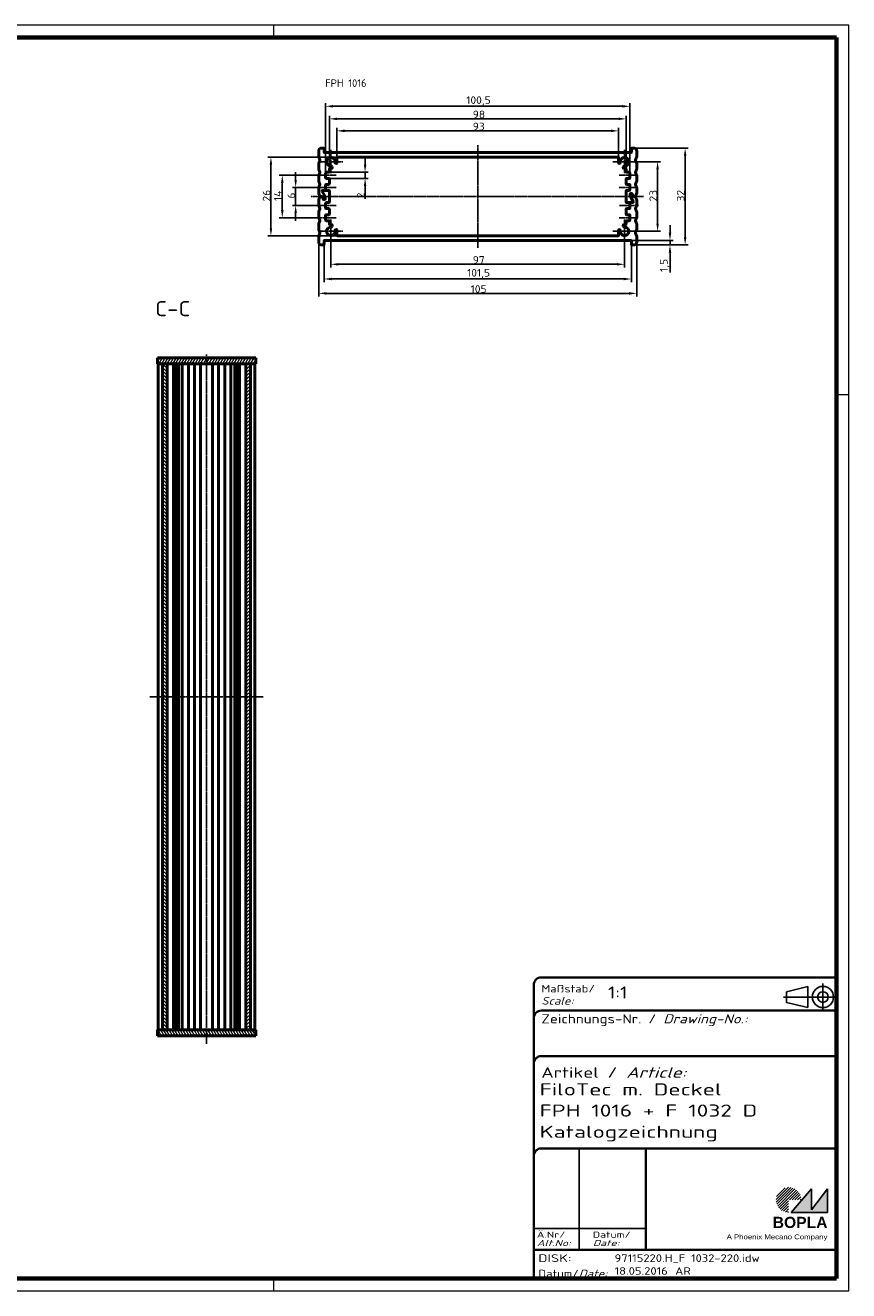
# Model space of a CAD drawing. Header units: millimetres. Extents: x 1 to 593, y 1 to 419.
# Tile 5 of 5: x 321 to 593, y 1 to 419. Entities that reach past the tile are written whole.
import ezdxf
from ezdxf.enums import TextEntityAlignment as Align

# ---------------------------------------------------------------- set-up
doc = ezdxf.new("R2010")
doc.units = ezdxf.units.MM
for name, pattern in [('ACAD_ISO04W100', [30, 24, -3, 0, -3]), ('CHAIN', [0.3543, 0.2362, -0.0295, 0.0591, -0.0295]), ('DASH_DOT', [0.37, 0.24, -0.06, 0.01, -0.06]), ('DASHED', [0.2067, 0.1654, -0.0413])]:
    doc.linetypes.add(name, pattern=pattern)
doc.layers.get('0').update_dxf_attribs({"lineweight": 25})
for name, color, linetype, lineweight in [('Bemaßung (ISO)', 1, 'Continuous', 25), ('Mittellinie (ISO)', 1, 'DASH_DOT', 25), ('Mittelpunktmarkierung (ISO)', 1, 'DASH_DOT', 25), ('Rahmen (ISO)', 7, 'Continuous', 70), ('Schraffur (ISO)', 1, 'Continuous', 18), ('Sichtbar (ISO)', 7, 'Continuous', 50), ('Sichtbar schmal (ISO)', 1, 'Continuous', 25), ('Symbol (ISO)', 1, 'Continuous', 25), ('Titel (ISO)', 5, 'Continuous', 50), ('Verdeckt (ISO)', 5, 'DASHED', 35)]:
    doc.layers.add(name, color=color, linetype=linetype, lineweight=lineweight)
doc.styles.add('2_5', font='isocpeur.ttf', dxfattribs={"width": 1.1})
doc.styles.add('5', font='isocpeur.ttf', dxfattribs={"width": 1.1})
doc.styles.add('Notiztext (DIN)', font='isocpeur.ttf', dxfattribs={"width": 1.1})
doc.styles.get("Standard").update_dxf_attribs({"font": 'isocpeur.ttf', "width": 1.1})
doc.styles.add('Textstil142', font='isocpeur.ttf', dxfattribs={"width": 1.4})
doc.styles.add('Textstil143', font='isocpeur.ttf', dxfattribs={"width": 1.4})
doc.styles.add('Textstil144', font='isocpeur.ttf', dxfattribs={"width": 1.4})
doc.styles.add('Textstil242', font='isocpeur.ttf', dxfattribs={"width": 1.2})
doc.styles.add('Textstil243', font='isocpeur.ttf', dxfattribs={"width": 1.4})
doc.styles.add('Textstil248', font='isocpeui.ttf', dxfattribs={"width": 1.2})
doc.styles.add('Textstil249', font='isocpeui.ttf', dxfattribs={"width": 1.4})
doc.styles.add('Textstil68', font='isocpeur.ttf', dxfattribs={"width": 1.2})
doc.dimstyles.new('Standard (DIN)', dxfattribs={"dimtxt": 2.5, "dimasz": 2.5, "dimexe": 1, "dimexo": 0, "dimgap": 0.2, "dimtad": 1, "dimdec": 6, "dimrnd": 1e-08, "dimtxsty": '2_5', "dimcen": 0.09, "dimdle": 7, "dimclrd": 256, "dimclre": 256, "dimclrt": 5, "dimadec": 6, "dimazin": 2, "dimtfac": 0.72, "dimtmove": 0, "dimatfit": 3, "dimfxl": 1, "dimtolj": 1, "dimlwd": -1, "dimlwe": -1, "dimarcsym": 0})

# ---------------------------------------------------------------- blocks, each defined once
blk = doc.blocks.new('Schriftfelder Katalogzeichnung')
at = {"layer": 'Schraffur (ISO)'}
h = blk.add_hatch(dxfattribs=at)
h.set_pattern_fill('ANSI31', color=1, scale=5.08, style=0)
h.set_pattern_definition([(45, (0, 0), (-0.4490128, 0.4490128), [])])
edge = h.paths.add_edge_path()
edge.add_line((395.78, 37.31), (391.63, 37.31))
edge.add_line((391.63, 37.31), (391.63, 33.16))
edge.add_arc((391.63, 37.31), 4.15, 0, 270, ccw=False)
blk.add_hatch(color=7, dxfattribs=at).paths.add_polyline_path([(392.48, 33.16), (404.48, 33.16), (404.48, 40.96), (399.18, 34.06), (399.18, 40.96)])
at = {"color": 1, "linetype": 'ACAD_ISO04W100'}
for p, q in [((402.98, 99.81), (402.98, 108.81)), ((407.48, 104.31), (389.98, 104.31))]:
    blk.add_line(p, q, dxfattribs=at)
at = {"color": 5, "linetype": 'Continuous'}
for p, q in [((397.98, 107.81), (390.98, 106.06)), ((390.98, 102.56), (390.98, 106.06)), ((397.98, 100.81), (397.98, 107.81)), ((397.98, 100.81), (390.98, 102.56))]:
    blk.add_line(p, q, dxfattribs=at)
at = {"color": 1, "linetype": 'Continuous', "lineweight": 25}
for p, q in [((322.48, 54.31), (322.48, 20.81)), ((307.48, 27.81), (344.48, 27.81))]:
    blk.add_line(p, q, dxfattribs=at)
at = {"color": 7, "linetype": 'Continuous'}
for p, q in [((399.18, 40.96), (392.48, 33.16)), ((404.48, 40.96), (399.18, 34.06)), ((399.18, 34.06), (399.18, 40.96)), ((404.48, 33.16), (404.48, 40.96)), ((392.48, 33.16), (404.48, 33.16))]:
    blk.add_line(p, q, dxfattribs=at)
at = {"color": 5, "linetype": 'Continuous'}
for radius in [3.5, 1.75]:
    blk.add_circle((402.98, 104.31), radius, dxfattribs=at)
at = {"layer": 'Titel (ISO)', "lineweight": 18}
for p, q in [((410.48, 7.31), (411.48, 7.31)), ((411.48, 7.31), (411.48, 8.31))]:
    blk.add_line(p, q, dxfattribs=at)
at = {"layer": 'Verdeckt (ISO)', "color": 5, "linetype": 'Continuous', "lineweight": 35}
for p, q in [((407.48, 110.81), (309.98, 110.81)), ((307.48, 108.31), (307.48, 11.31)), ((407.48, 99.81), (309.98, 99.81)), ((407.48, 84.81), (309.98, 84.81)), ((407.48, 54.31), (309.98, 54.31)), ((407.48, 20.81), (307.48, 20.81))]:
    blk.add_line(p, q, dxfattribs=at)
at = {"layer": 'Verdeckt (ISO)', "color": 5, "linetype": 'Continuous'}
blk.add_line((344.48, 54.31), (344.48, 20.81), dxfattribs=at)
at = {"layer": 'Verdeckt (ISO)', "color": 5, "linetype": 'Continuous', "lineweight": 35}
for centre in [(309.98, 108.31), (309.98, 97.31), (309.98, 82.31), (309.98, 51.81)]:
    blk.add_arc(centre, 2.5, 90, 180, dxfattribs=at)
at = {"color": 5, "style": 'Textstil142', "width": 1.4}
blk.add_text('DISK:', height=2.5, dxfattribs=at).set_placement((308.98, 16.81))
at = {"color": 7, "insert": (309.98, 77.64), "char_height": 3.5, "attachment_point": 7}
blk.add_mtext('\\fISOCPEUR|b0|i0;\\W1.30;\\H3.5000;Artikel / \\fISOCPEUR|b0|i1;\\W1.30;\\H3.5000;Article:', dxfattribs=at)
at = {"color": 5, "insert": (308.98, 11.72), "char_height": 2.5, "attachment_point": 7}
blk.add_mtext('\\fISOCPEUR|b0|i0;\\W1.20;\\H2.5000;Datum/\\fISOCPEUR|b0|i1;\\W1.20;\\H2.5000;Date:', dxfattribs=at)
at = {"color": 5, "style": 'Textstil68', "width": 1.2}
for tag, p in [('DATEINAME_001', (334.18, 16.81)), ('ERSTELLUNGSDATUM_001', (334.18, 12.56)), ('50-Namenskürzel_001', (354.18, 12.56))]:
    blk.add_attdef(tag, p, '', height=2.5, dxfattribs=at)
at = {"layer": 'Sichtbar schmal (ISO)', "color": 1}
for s, height, style, width, p in [('Scale:', 2.5, 'Textstil248', 1.2, (309.98, 101.81)), ('Maßstab/', 2.5, 'Textstil68', 1.2, (309.98, 105.81)), ('Ä.Nr/', 2, 'Textstil144', 1.4, (308.48, 24.81)), ('Datum/', 2, 'Textstil144', 1.4, (326.98, 24.81)), ('Alt.No:', 2, 'Textstil249', 1.4, (308.48, 22.06)), ('Date:', 2, 'Textstil249', 1.4, (326.98, 22.06))]:
    blk.add_text(s, height=height, dxfattribs=dict(at, style=style, width=width)).set_placement(p)
at = {"layer": 'Sichtbar schmal (ISO)', "color": 1, "insert": (309.98, 94.71), "char_height": 3, "attachment_point": 7}
blk.add_mtext('\\fISOCPEUR|b0|i0;\\W1.20;\\H3.0000;Zeichnungs-Nr. / \\fISOCPEUR|b0|i1;\\W1.20;\\H3.0000;Drawing-No.:', dxfattribs=at)
at = {"layer": 'Sichtbar schmal (ISO)', "color": 1, "style": 'Textstil144', "width": 1.4}
for tag, p in [('19-Ä-Nr._-10-', (309.48, 53.56)), ('18-Ä-Nr._-9-', (309.48, 51.06)), ('19-Datum_-10-', (324.48, 53.56)), ('18-Datum_-9-', (324.48, 51.06)), ('17-Ä-Nr._-8-', (309.48, 48.56)), ('16-Ä-Nr._-7-', (309.48, 46.06)), ('17-Datum_-8-', (324.48, 48.56)), ('16-Datum_-7-', (324.48, 46.06)), ('15-Ä-Nr._-6-', (309.48, 43.56)), ('15-Datum_-6-', (324.48, 43.56)), ('14-Ä-Nr._-5-', (309.48, 41.06)), ('13-Ä-Nr._-4-', (309.48, 38.56)), ('14-Datum_-5-', (324.48, 41.06)), ('13-Datum_-4-', (324.48, 38.56)), ('12-Ä-Nr._-3-', (309.48, 36.06)), ('11-Ä-Nr._-2-', (309.48, 33.56)), ('12-Datum_-3-', (324.48, 36.06)), ('11-Datum_-2-', (324.48, 33.56)), ('10-Ä-Nr._-1-', (309.48, 31.06)), ('10-Datum_-1-', (324.48, 31.06))]:
    blk.add_attdef(tag, text='', height=2, dxfattribs=at).set_placement(p, align=Align.TOP_LEFT)
at = {"layer": 'Titel (ISO)', "color": 7, "insert": (404.48, 27.96), "char_height": 3.7, "width": 19.8847, "attachment_point": 9, "style": 'Notiztext (DIN)'}
blk.add_mtext('\\fArial|b1|i0;\\H3.7000;BOPLA', dxfattribs=at)
at = {"layer": 'Titel (ISO)', "color": 5, "insert": (404.48, 23.81), "char_height": 1.6, "width": 34.8824, "attachment_point": 9, "style": 'Notiztext (DIN)'}
blk.add_mtext('\\fArial|b0|i0;\\W1.15;\\H1.6000;A Phoenix Mecano Company', dxfattribs=at)
at = {"layer": 'Titel (ISO)', "color": 7}
for tag, p, height, style, width in [('02-Maßstab_001', (332, 103.81), 4, 'Textstil242', 1.2), ('07-Artikel-Modell_001', (309.43, 71.81), 3.98, 'Textstil243', 1.4), ('08-Artikel-Benennung_001', (309.42, 64.81), 4, 'Textstil143', 1.4), ('09-Artikel-Benennung_(2.Zeile)_001', (309.43, 57.81), 3.98, 'Textstil243', 1.4)]:
    blk.add_attdef(tag, p, '', height=height, dxfattribs=dict(at, style=style, width=width))
at = {"layer": 'Titel (ISO)', "color": 7, "style": 'Textstil143', "width": 1.4}
blk.add_attdef('03-Zchn.Nr.', text='', height=4, dxfattribs=at).set_placement((332.48, 92.31), align=Align.TOP_LEFT)
blk = doc.blocks.new('*D8')
at = {"layer": 'Bemaßung (ISO)'}
for p, q in [((423.99, 375.25), (423.99, 385.13)), ((516.99, 375.25), (516.99, 385.13)), ((426.49, 384.13), (514.49, 384.13))]:
    blk.add_line(p, q, dxfattribs=at)
for points in [[(426.49, 384.55), (426.49, 383.71), (423.99, 384.13)], [(514.49, 384.55), (514.49, 383.71), (516.99, 384.13)]]:
    blk.add_solid(points, dxfattribs=at)
at = {"layer": 'Defpoints', "color": 0}
for p in [(516.99, 384.13), (423.99, 375.25), (516.99, 375.25)]:
    blk.add_point(p, dxfattribs=at)
at = {"layer": 'Bemaßung (ISO)', "color": 5, "insert": (468.84, 384.33), "char_height": 2.5, "attachment_point": 7, "style": '2_5'}
blk.add_mtext('\\A1;93', dxfattribs=at)
blk = doc.blocks.new('*D9')
at = {"layer": 'Bemaßung (ISO)'}
for p, q in [((421.49, 371.55), (421.49, 389.1)), ((519.49, 371.55), (519.49, 389.1)), ((423.99, 388.1), (516.99, 388.1))]:
    blk.add_line(p, q, dxfattribs=at)
for points in [[(423.99, 388.51), (423.99, 387.68), (421.49, 388.1)], [(516.99, 388.51), (516.99, 387.68), (519.49, 388.1)]]:
    blk.add_solid(points, dxfattribs=at)
at = {"layer": 'Defpoints', "color": 0}
for p in [(519.49, 388.1), (421.49, 371.55), (519.49, 371.55)]:
    blk.add_point(p, dxfattribs=at)
at = {"layer": 'Bemaßung (ISO)', "color": 5, "insert": (468.84, 388.3), "char_height": 2.5, "attachment_point": 7, "style": '2_5'}
blk.add_mtext('\\A1;98', dxfattribs=at)
blk = doc.blocks.new('*D10')
at = {"layer": 'Bemaßung (ISO)'}
for p, q in [((420.24, 370.25), (420.24, 393.25)), ((520.74, 370.25), (520.74, 393.25)), ((518.24, 392.25), (422.74, 392.25))]:
    blk.add_line(p, q, dxfattribs=at)
for points in [[(422.74, 392.66), (422.74, 391.83), (420.24, 392.25)], [(518.24, 392.66), (518.24, 391.83), (520.74, 392.25)]]:
    blk.add_solid(points, dxfattribs=at)
at = {"layer": 'Defpoints', "color": 0}
for p in [(420.24, 392.25), (420.24, 370.25), (520.74, 370.25)]:
    blk.add_point(p, dxfattribs=at)
at = {"layer": 'Bemaßung (ISO)', "color": 5, "insert": (466.7, 392.45), "char_height": 2.5, "attachment_point": 7, "style": '2_5'}
blk.add_mtext('\\A1;100,5', dxfattribs=at)
blk = doc.blocks.new('*D11')
at = {"layer": 'Bemaßung (ISO)'}
for p, q in [((433.29, 372.95), (433.29, 375.45)), ((421.29, 370.45), (434.29, 370.45)), ((421.29, 368.45), (434.29, 368.45)), ((433.29, 370.45), (433.29, 368.45)), ((433.29, 365.95), (433.29, 361.67))]:
    blk.add_line(p, q, dxfattribs=at)
for points in [[(432.87, 372.95), (433.7, 372.95), (433.29, 370.45)], [(432.87, 365.95), (433.7, 365.95), (433.29, 368.45)]]:
    blk.add_solid(points, dxfattribs=at)
at = {"layer": 'Defpoints', "color": 0}
for p in [(421.29, 370.45), (421.29, 368.45), (433.29, 368.45)]:
    blk.add_point(p, dxfattribs=at)
at = {"layer": 'Bemaßung (ISO)', "color": 5, "insert": (433.09, 361.87), "char_height": 2.5, "attachment_point": 7, "rotation": 90, "style": '2_5'}
blk.add_mtext('\\A1;2', dxfattribs=at)
blk = doc.blocks.new('*D12')
at = {"layer": 'Bemaßung (ISO)'}
for p, q in [((410.36, 367.95), (410.36, 370.45)), ((417.36, 365.45), (409.36, 365.45)), ((410.36, 365.45), (410.36, 362.95)), ((410.36, 362.95), (410.36, 361.95)), ((410.36, 359.45), (410.36, 361.95)), ((417.94, 359.45), (409.36, 359.45)), ((410.36, 356.95), (410.36, 354.45))]:
    blk.add_line(p, q, dxfattribs=at)
for points in [[(409.94, 367.95), (410.77, 367.95), (410.36, 365.45)], [(409.94, 356.95), (410.77, 356.95), (410.36, 359.45)]]:
    blk.add_solid(points, dxfattribs=at)
at = {"layer": 'Defpoints', "color": 0}
for p in [(417.36, 365.45), (410.36, 359.45), (417.94, 359.45)]:
    blk.add_point(p, dxfattribs=at)
at = {"layer": 'Bemaßung (ISO)', "color": 5, "insert": (410.16, 361.76), "char_height": 2.5, "attachment_point": 7, "rotation": 90, "style": '2_5'}
blk.add_mtext('\\A1;6', dxfattribs=at)
blk = doc.blocks.new('*D13')
at = {"layer": 'Bemaßung (ISO)'}
for p, q in [((417.94, 369.45), (404.94, 369.45)), ((405.94, 366.95), (405.94, 357.95)), ((417.94, 355.45), (404.94, 355.45))]:
    blk.add_line(p, q, dxfattribs=at)
for points in [[(405.52, 366.95), (406.35, 366.95), (405.94, 369.45)], [(405.52, 357.95), (406.35, 357.95), (405.94, 355.45)]]:
    blk.add_solid(points, dxfattribs=at)
at = {"layer": 'Defpoints', "color": 0}
for p in [(417.94, 369.45), (405.94, 355.45), (417.94, 355.45)]:
    blk.add_point(p, dxfattribs=at)
at = {"layer": 'Bemaßung (ISO)', "color": 5, "insert": (405.74, 360.94), "char_height": 2.5, "attachment_point": 7, "rotation": 90, "style": '2_5'}
blk.add_mtext('\\A1;14', dxfattribs=at)
blk = doc.blocks.new('*D14')
at = {"layer": 'Bemaßung (ISO)'}
for p, q in [((424.19, 375.45), (401.19, 375.45)), ((402.19, 372.95), (402.19, 351.95)), ((424.19, 349.45), (401.19, 349.45))]:
    blk.add_line(p, q, dxfattribs=at)
for points in [[(401.77, 372.95), (402.6, 372.95), (402.19, 375.45)], [(401.77, 351.95), (402.6, 351.95), (402.19, 349.45)]]:
    blk.add_solid(points, dxfattribs=at)
at = {"layer": 'Defpoints', "color": 0}
for p in [(424.19, 375.45), (402.19, 349.45), (424.19, 349.45)]:
    blk.add_point(p, dxfattribs=at)
at = {"layer": 'Bemaßung (ISO)', "color": 5, "insert": (401.99, 360.8), "char_height": 2.5, "attachment_point": 7, "rotation": 90, "style": '2_5'}
blk.add_mtext('\\A1;26', dxfattribs=at)
blk = doc.blocks.new('*D15')
at = {"layer": 'Bemaßung (ISO)'}
for p, q in [((522.89, 373.95), (530.89, 373.95)), ((529.89, 353.45), (529.89, 371.45)), ((522.89, 350.95), (530.89, 350.95))]:
    blk.add_line(p, q, dxfattribs=at)
for points in [[(529.47, 371.45), (530.3, 371.45), (529.89, 373.95)], [(529.47, 353.45), (530.3, 353.45), (529.89, 350.95)]]:
    blk.add_solid(points, dxfattribs=at)
at = {"layer": 'Defpoints', "color": 0}
for p in [(522.89, 373.95), (529.89, 373.95), (522.89, 350.95)]:
    blk.add_point(p, dxfattribs=at)
at = {"layer": 'Bemaßung (ISO)', "color": 5, "insert": (529.69, 360.8), "char_height": 2.5, "attachment_point": 7, "rotation": 90, "style": '2_5'}
blk.add_mtext('\\A1;23', dxfattribs=at)
blk = doc.blocks.new('*D16')
at = {"layer": 'Bemaßung (ISO)'}
for p, q in [((521.99, 378.45), (539.99, 378.45)), ((538.99, 375.95), (538.99, 348.95)), ((521.99, 346.45), (539.99, 346.45))]:
    blk.add_line(p, q, dxfattribs=at)
for points in [[(538.57, 375.95), (539.4, 375.95), (538.99, 378.45)], [(538.57, 348.95), (539.4, 348.95), (538.99, 346.45)]]:
    blk.add_solid(points, dxfattribs=at)
at = {"layer": 'Defpoints', "color": 0}
for p in [(521.99, 378.45), (521.99, 346.45), (538.99, 346.45)]:
    blk.add_point(p, dxfattribs=at)
at = {"layer": 'Bemaßung (ISO)', "color": 5, "insert": (538.79, 360.8), "char_height": 2.5, "attachment_point": 7, "rotation": 90, "style": '2_5'}
blk.add_mtext('\\A1;32', dxfattribs=at)
blk = doc.blocks.new('*D17')
at = {"layer": 'Bemaßung (ISO)'}
for p, q in [((533.99, 350.45), (533.99, 352.95)), ((521.04, 347.95), (534.99, 347.95)), ((533.99, 347.95), (533.99, 346.45)), ((521.99, 346.45), (534.99, 346.45)), ((533.99, 343.95), (533.99, 337.34))]:
    blk.add_line(p, q, dxfattribs=at)
for points in [[(533.57, 350.45), (534.4, 350.45), (533.99, 347.95)], [(533.57, 343.95), (534.4, 343.95), (533.99, 346.45)]]:
    blk.add_solid(points, dxfattribs=at)
at = {"layer": 'Defpoints', "color": 0}
for p in [(521.04, 347.95), (521.99, 346.45), (533.99, 346.45)]:
    blk.add_point(p, dxfattribs=at)
at = {"layer": 'Bemaßung (ISO)', "color": 5, "insert": (533.79, 337.54), "char_height": 2.5, "attachment_point": 7, "rotation": 90, "style": '2_5'}
blk.add_mtext('\\A1;1,5', dxfattribs=at)
blk = doc.blocks.new('*D18')
at = {"layer": 'Bemaßung (ISO)'}
for p, q in [((421.99, 347.05), (421.99, 339.05)), ((518.99, 347.05), (518.99, 339.05)), ((424.49, 340.05), (516.49, 340.05))]:
    blk.add_line(p, q, dxfattribs=at)
for points in [[(424.49, 340.46), (424.49, 339.63), (421.99, 340.05)], [(516.49, 340.46), (516.49, 339.63), (518.99, 340.05)]]:
    blk.add_solid(points, dxfattribs=at)
at = {"layer": 'Defpoints', "color": 0}
for p in [(421.99, 347.05), (518.99, 347.05), (518.99, 340.05)]:
    blk.add_point(p, dxfattribs=at)
at = {"layer": 'Bemaßung (ISO)', "color": 5, "insert": (468.84, 340.25), "char_height": 2.5, "attachment_point": 7, "style": '2_5'}
blk.add_mtext('\\A1;97', dxfattribs=at)
blk = doc.blocks.new('*D19')
at = {"layer": 'Bemaßung (ISO)'}
for p, q in [((419.74, 346.65), (419.74, 334.2)), ((521.24, 346.65), (521.24, 334.2)), ((422.24, 335.2), (518.74, 335.2))]:
    blk.add_line(p, q, dxfattribs=at)
for points in [[(422.24, 335.61), (422.24, 334.78), (419.74, 335.2)], [(518.74, 335.61), (518.74, 334.78), (521.24, 335.2)]]:
    blk.add_solid(points, dxfattribs=at)
at = {"layer": 'Defpoints', "color": 0}
for p in [(419.74, 346.65), (521.24, 346.65), (521.24, 335.2)]:
    blk.add_point(p, dxfattribs=at)
at = {"layer": 'Bemaßung (ISO)', "color": 5, "insert": (466.98, 335.4), "char_height": 2.5, "attachment_point": 7, "style": '2_5'}
blk.add_mtext('\\A1;101,5', dxfattribs=at)
blk = doc.blocks.new('*D20')
at = {"layer": 'Bemaßung (ISO)'}
for p, q in [((417.99, 347.45), (417.99, 329.45)), ((522.99, 347.45), (522.99, 329.45)), ((420.49, 330.45), (520.49, 330.45))]:
    blk.add_line(p, q, dxfattribs=at)
for points in [[(420.49, 330.86), (420.49, 330.03), (417.99, 330.45)], [(520.49, 330.86), (520.49, 330.03), (522.99, 330.45)]]:
    blk.add_solid(points, dxfattribs=at)
at = {"layer": 'Defpoints', "color": 0}
for p in [(417.99, 347.45), (522.99, 347.45), (522.99, 330.45)]:
    blk.add_point(p, dxfattribs=at)
at = {"layer": 'Bemaßung (ISO)', "color": 5, "insert": (468.15, 330.65), "char_height": 2.5, "attachment_point": 7, "style": '2_5'}
blk.add_mtext('\\A1;105', dxfattribs=at)
blk = doc.blocks.new('Ränder Bopla-A2-Rahmen')
at = {"layer": 'Rahmen (ISO)', "color": 1, "lineweight": 18}
for p, q in [((593, 419), (1, 419)), ((1, 419), (1, 1)), ((116, 419), (116, 415)), ((213, 419), (213, 415)), ((403, 419), (403, 415)), ((593, 1), (593, 419)), ((589, 297), (593, 297)), ((116, 5), (116, 1)), ((213, 5), (213, 1)), ((403, 5), (403, 1)), ((1, 1), (593, 1))]:
    blk.add_line(p, q, dxfattribs=at)
at = {"layer": 'Rahmen (ISO)', "color": 91, "lineweight": 70}
for p, q in [((20, 415), (589, 415)), ((20, 5), (20, 415)), ((589, 415), (589, 5)), ((589, 5), (20, 5))]:
    blk.add_line(p, q, dxfattribs=at)
at = {"layer": 'Rahmen (ISO)', "color": 1, "insert": (19, 55), "char_height": 2.03, "width": 162.684, "attachment_point": 7, "rotation": 90, "style": 'Notiztext (DIN)'}
blk.add_mtext('\\fISOCPEUR|b0|i0;\\W1.20;\\H2.0300;"Schutzvermerk nach DIN ISO 16016 beachten" \\fISOCPEUR|b0|i1;\\W1.20;\\H2.0300;"Please pay attention to copyright note DIN ISO 16016"', dxfattribs=at)

msp = doc.modelspace()

# ---------------------------------------------------------------- hatches: boundary and pattern name
at = {"layer": 'Schraffur (ISO)'}
h = msp.add_hatch(dxfattribs=at)
h.set_pattern_fill('ANSI31', color=256, scale=6.35, angle=14.999977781, style=0)
h.set_pattern_definition([(59.99998, (0, 0), (-0.6874075, 0.3968753), [])])
h.paths.add_polyline_path([(364.6760114, 307.1418785), (366.4260114, 307.1418785), (367.9260114, 307.1418785), (393.9260114, 307.1418785), (395.4260114, 307.1418785), (397.1760114, 307.1418785), (397.1760114, 309.1418785), (364.6760114, 309.1418785)])
h = msp.add_hatch(dxfattribs=at)
h.set_pattern_fill('ANSI31', color=256, scale=6.35, angle=90.000210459, style=0)
h.set_pattern_definition([(135.00021, (0, 0), (-0.561264, -0.5612681), [])])
h.paths.add_polyline_path([(366.4260114, 87.1418785), (367.9260114, 87.1418785), (367.9260114, 307.1418785), (366.4260114, 307.1418785)])
h = msp.add_hatch(dxfattribs=at)
h.set_pattern_fill('ANSI31', color=256, scale=6.35, style=0)
h.set_pattern_definition([(45, (0, 0), (-0.561266, 0.561266), [])])
h.paths.add_polyline_path([(393.9260114, 87.1418785), (395.4260114, 87.1418785), (395.4260114, 307.1418785), (393.9260114, 307.1418785)])
h = msp.add_hatch(dxfattribs=at)
h.set_pattern_fill('ANSI31', color=256, scale=6.35, angle=75.000175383, style=0)
h.set_pattern_definition([(120.00018, (0, 0), (-0.6874064, -0.3968771), [])])
h.paths.add_polyline_path([(397.1760114, 87.1418785), (395.4260114, 87.1418785), (393.9260114, 87.1418785), (367.9260114, 87.1418785), (366.4260114, 87.1418785), (364.6760114, 87.1418785), (364.6760114, 85.1418785), (397.1760114, 85.1418785)])

# ---------------------------------------------------------------- linework, layer by layer
at = {"layer": 'Mittellinie (ISO)', "linetype": 'CHAIN'}
for p, q in [((470.4852648, 379.4477312), (470.4852648, 345.4477312)), ((417.9352648, 369.4477312), (423.7852648, 369.4477312)), ((517.1852648, 369.4477312), (523.0352648, 369.4477312)), ((417.3561196, 365.4477312), (423.7852648, 365.4477312)), ((517.1852648, 365.4477312), (523.0352648, 365.4477312)), ((525.269607, 362.4477312), (415.3758493, 362.4477312)), ((417.9352648, 359.4477312), (423.7852648, 359.4477312)), ((423.7852648, 355.4477312), (417.9352648, 355.4477312)), ((523.61441, 359.4477312), (517.1852648, 359.4477312)), ((517.1852648, 355.4477312), (523.0352648, 355.4477312)), ((380.9260114, 82.5116642), (380.9260114, 310.2980134)), ((399.6760114, 197.1418785), (362.1760114, 197.1418785))]:
    msp.add_line(p, q, dxfattribs=at)
at = {"layer": 'Mittelpunktmarkierung (ISO)', "linetype": 'CHAIN'}
for p, q in [((421.9852648, 377.8477312), (421.9852648, 370.0477312)), ((518.9852648, 377.8477312), (518.9852648, 370.0477312)), ((425.8852648, 373.9477312), (418.0852648, 373.9477312)), ((522.8852648, 373.9477312), (515.0852648, 373.9477312)), ((421.9852648, 354.8477312), (421.9852648, 347.0477312)), ((518.9852648, 354.8477312), (518.9852648, 347.0477312)), ((425.8852648, 350.9477312), (418.0852648, 350.9477312)), ((522.8852648, 350.9477312), (515.0852648, 350.9477312))]:
    msp.add_line(p, q, dxfattribs=at)
at = {"layer": 'Sichtbar (ISO)'}
for p, q in [((417.9852648, 375.4862477), (417.9852648, 377.4477312)), ((418.9852648, 378.4477312), (419.5352648, 378.4477312)), ((419.7352648, 377.1477312), (419.7352648, 378.2477312)), ((521.0352648, 376.9477312), (419.9352648, 376.9477312)), ((521.2352648, 378.2477312), (521.2352648, 377.1477312)), ((521.4352648, 378.4477312), (521.9852648, 378.4477312)), ((522.9852648, 377.4477312), (522.9852648, 375.4862477)), ((417.9852648, 371.4862477), (417.9852648, 373.4092148)), ((417.9995695, 375.4119696), (418.3555536, 374.5220094)), ((418.3555536, 374.3734531), (417.9995695, 373.4834929)), ((422.4111238, 371.9902476), (422.3227278, 372.3965643)), ((423.4973463, 373.4643993), (423.7243707, 373.3918317)), ((423.9852648, 373.582336), (423.9852648, 375.2477312)), ((516.7852648, 375.4477312), (424.1852648, 375.4477312)), ((516.9852648, 373.582336), (516.9852648, 375.2477312)), ((517.2461589, 373.3918317), (517.4731834, 373.4643993)), ((518.6478019, 372.3965643), (518.5594059, 371.9902476)), ((522.6149761, 374.5220094), (522.9709602, 375.4119696)), ((522.9709602, 373.4834929), (522.6149761, 374.3734531)), ((522.9852648, 373.4092148), (522.9852648, 371.4862477)), ((417.9852648, 367.4862477), (417.9852648, 369.4092148)), ((417.9995695, 371.4119696), (418.3555536, 370.5220094)), ((418.3555536, 370.3734531), (417.9995695, 369.4834929)), ((420.2352648, 368.6477312), (420.2352648, 370.2477312)), ((420.4352648, 370.4477312), (421.2852648, 370.4477312)), ((421.2852648, 368.4477312), (420.4352648, 368.4477312)), ((421.4852648, 371.5477312), (421.4852648, 370.6477312)), ((421.4852648, 368.2477312), (421.4852648, 366.6477312)), ((421.6852648, 371.7477312), (422.2156951, 371.7477312)), ((519.2852648, 371.7477312), (518.7548346, 371.7477312)), ((519.4852648, 370.6477312), (519.4852648, 371.5477312)), ((519.4852648, 366.6477312), (519.4852648, 368.2477312)), ((519.6852648, 370.4477312), (520.5352648, 370.4477312)), ((520.5352648, 368.4477312), (519.6852648, 368.4477312)), ((520.7352648, 370.2477312), (520.7352648, 368.6477312)), ((522.6149761, 370.5220094), (522.9709602, 371.4119696)), ((522.9709602, 369.4834929), (522.6149761, 370.3734531)), ((522.9852648, 369.4092148), (522.9852648, 367.4862477)), ((417.9852648, 363.4862477), (417.9852648, 365.4092148)), ((417.9995695, 367.4119696), (418.3555536, 366.5220094)), ((418.3555536, 366.3734531), (417.9995695, 365.4834929)), ((420.0584699, 362.4941414), (419.1037694, 364.1477312)), ((419.1037694, 364.1477312), (420.0584699, 362.4941414)), ((419.2769745, 364.4477312), (420.0352648, 364.4477312)), ((419.2769745, 364.4477312), (421.2852648, 364.4477312)), ((420.2352648, 364.6477312), (420.2352648, 366.2477312)), ((420.4352648, 366.4477312), (421.2852648, 366.4477312)), ((421.4852648, 364.2477312), (421.4852648, 360.6477312)), ((519.4852648, 360.6477312), (519.4852648, 364.2477312)), ((519.6852648, 366.4477312), (520.5352648, 366.4477312)), ((520.5352648, 364.4477312), (519.6852648, 364.4477312)), ((520.7352648, 366.2477312), (520.7352648, 364.6477312)), ((522.6149761, 366.5220094), (522.9709602, 367.4119696)), ((522.9709602, 365.4834929), (522.6149761, 366.3734531)), ((522.9852648, 365.4092148), (522.9852648, 363.4862477)), ((417.9852648, 359.4862477), (417.9852648, 361.4092148)), ((417.9995695, 363.4119696), (418.3349761, 362.5734531)), ((418.3349761, 362.3220094), (417.9995695, 361.4834929)), ((418.5206714, 362.4477312), (418.9305643, 362.4477312)), ((418.8150942, 362.4477312), (418.5206714, 362.4477312)), ((419.4501795, 361.5477312), (418.9882993, 362.3477312)), ((419.1037694, 362.3477312), (419.5079146, 361.6477312)), ((419.8852648, 361.4477312), (419.6233846, 361.4477312)), ((419.6811196, 361.5477312), (419.8852648, 361.5477312)), ((420.0852648, 361.7477312), (420.0852648, 362.3941414)), ((420.0852648, 362.3941414), (420.0852648, 361.6477312)), ((420.2352648, 358.6477312), (420.2352648, 360.2477312)), ((420.4352648, 360.4477312), (421.2852648, 360.4477312)), ((521.6935552, 360.4477312), (519.6852648, 360.4477312)), ((520.7352648, 360.2477312), (520.7352648, 358.6477312)), ((520.8852648, 362.5013211), (520.8852648, 363.2477312)), ((520.8852648, 363.1477312), (520.8852648, 362.5013211)), ((521.8667603, 360.7477312), (520.9120598, 362.4013211)), ((520.9120598, 362.4013211), (521.8667603, 360.7477312)), ((521.6935552, 360.4477312), (520.9352648, 360.4477312)), ((521.0852648, 363.4477312), (521.347145, 363.4477312)), ((521.28941, 363.3477312), (521.0852648, 363.3477312)), ((521.8667603, 362.5477312), (521.4626151, 363.2477312)), ((521.5203501, 363.3477312), (521.9822303, 362.5477312)), ((522.4498582, 362.4477312), (522.0399654, 362.4477312)), ((522.1554354, 362.4477312), (522.4498582, 362.4477312)), ((522.6355536, 362.5734531), (522.9709602, 363.4119696)), ((522.9709602, 361.4834929), (522.6355536, 362.3220094)), ((522.9852648, 361.4092148), (522.9852648, 359.4862477)), ((417.9852648, 355.4862477), (417.9852648, 357.4092148)), ((417.9995695, 359.4119696), (418.3555536, 358.5220094)), ((418.3555536, 358.3734531), (417.9995695, 357.4834929)), ((417.9995695, 355.4119696), (418.3555536, 354.5220094)), ((420.2352648, 354.6477312), (420.2352648, 356.2477312)), ((421.2852648, 358.4477312), (420.4352648, 358.4477312)), ((420.4352648, 356.4477312), (421.2852648, 356.4477312)), ((421.4852648, 358.2477312), (421.4852648, 356.6477312)), ((519.4852648, 356.6477312), (519.4852648, 358.2477312)), ((520.5352648, 358.4477312), (519.6852648, 358.4477312)), ((519.6852648, 356.4477312), (520.5352648, 356.4477312)), ((520.7352648, 356.2477312), (520.7352648, 354.6477312)), ((522.6149761, 358.5220094), (522.9709602, 359.4119696)), ((522.9709602, 357.4834929), (522.6149761, 358.3734531)), ((522.6149761, 354.5220094), (522.9709602, 355.4119696)), ((522.9852648, 357.4092148), (522.9852648, 355.4862477)), ((417.9852648, 351.4862477), (417.9852648, 353.4092148)), ((418.3555536, 354.3734531), (417.9995695, 353.4834929)), ((417.9995695, 351.4119696), (418.3555536, 350.5220094)), ((421.2852648, 354.4477312), (420.4352648, 354.4477312)), ((421.4852648, 354.2477312), (421.4852648, 353.3477312)), ((421.6852648, 353.1477312), (422.2156951, 353.1477312)), ((422.3227278, 352.4988981), (422.4111238, 352.9052149)), ((423.7243707, 351.5036308), (423.4973463, 351.4310632)), ((423.9852648, 351.3131265), (423.9852648, 349.6477312)), ((516.9852648, 351.3131265), (516.9852648, 349.6477312)), ((517.4731834, 351.4310632), (517.2461589, 351.5036308)), ((518.5594059, 352.9052149), (518.6478019, 352.4988981)), ((519.2852648, 353.1477312), (518.7548346, 353.1477312)), ((519.4852648, 353.3477312), (519.4852648, 354.2477312)), ((520.5352648, 354.4477312), (519.6852648, 354.4477312)), ((522.9709602, 353.4834929), (522.6149761, 354.3734531)), ((522.6149761, 350.5220094), (522.9709602, 351.4119696)), ((522.9852648, 353.4092148), (522.9852648, 351.4862477)), ((417.9852648, 347.4477312), (417.9852648, 349.4092148)), ((418.3555536, 350.3734531), (417.9995695, 349.4834929)), ((419.7352648, 346.6477312), (419.7352648, 347.7477312)), ((419.9352648, 347.9477312), (521.0352648, 347.9477312)), ((424.1852648, 349.4477312), (516.7852648, 349.4477312)), ((521.2352648, 347.7477312), (521.2352648, 346.6477312)), ((522.9709602, 349.4834929), (522.6149761, 350.3734531)), ((522.9852648, 349.4092148), (522.9852648, 347.4477312)), ((419.5352648, 346.4477312), (418.9852648, 346.4477312)), ((521.9852648, 346.4477312), (521.4352648, 346.4477312)), ((397.1760114, 309.1418785), (364.6760114, 309.1418785)), ((364.6760114, 309.1418785), (364.6760114, 307.1418785)), ((364.6760114, 307.1418785), (397.1760114, 307.1418785)), ((364.9260114, 307.1418785), (364.9260114, 87.1418785)), ((367.9260114, 307.1418785), (366.4260114, 307.1418785)), ((366.4260114, 307.1418785), (366.4260114, 87.1418785)), ((367.9260114, 87.1418785), (367.9260114, 307.1418785)), ((369.9914067, 87.1418785), (369.9914067, 307.1418785)), ((370.8196947, 87.1418785), (370.8196947, 307.1418785)), ((371.6260114, 87.1418785), (371.6260114, 307.1418785)), ((372.9260114, 87.1418785), (372.9260114, 307.1418785)), ((374.9260114, 307.1418785), (374.9260114, 87.1418785)), ((376.9260114, 87.1418785), (376.9260114, 307.1418785)), ((378.9260114, 307.1418785), (378.9260114, 87.1418785)), ((382.9260114, 87.1418785), (382.9260114, 307.1418785)), ((384.9260114, 307.1418785), (384.9260114, 87.1418785)), ((386.9260114, 87.1418785), (386.9260114, 307.1418785)), ((388.9260114, 307.1418785), (388.9260114, 87.1418785)), ((390.2260114, 307.1418785), (390.2260114, 87.1418785)), ((391.0323282, 87.1418785), (391.0323282, 307.1418785)), ((391.8606162, 307.1418785), (391.8606162, 87.1418785)), ((395.4260114, 307.1418785), (393.9260114, 307.1418785)), ((393.9260114, 307.1418785), (393.9260114, 87.1418785)), ((395.4260114, 87.1418785), (395.4260114, 307.1418785)), ((396.9260114, 87.1418785), (396.9260114, 307.1418785)), ((397.1760114, 307.1418785), (397.1760114, 309.1418785)), ((397.1760114, 87.1418785), (364.6760114, 87.1418785)), ((364.6760114, 87.1418785), (364.6760114, 85.1418785)), ((364.6760114, 85.1418785), (397.1760114, 85.1418785)), ((366.4260114, 87.1418785), (367.9260114, 87.1418785)), ((393.9260114, 87.1418785), (395.4260114, 87.1418785)), ((397.1760114, 85.1418785), (397.1760114, 87.1418785))]:
    msp.add_line(p, q, dxfattribs=at)
for centre, radius, start, end in [((418.9852648, 377.4477312), 1, 90, 180), ((419.5352648, 378.2477312), 0.2, 0, 90), ((419.9352648, 377.1477312), 0.2, 180, 270), ((521.0352648, 377.1477312), 0.2, 270, 0), ((521.4352648, 378.2477312), 0.2, 90, 180), ((521.9852648, 377.4477312), 1, 0, 90), ((418.1852648, 375.4862477), 0.2, 180, 201.801409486), ((418.1852648, 373.4092148), 0.2, 158.198590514, 180), ((418.1698582, 374.4477312), 0.2, 338.198590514, 21.801409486), ((421.9852648, 373.9477312), 1.4, 349.454444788, 275.092933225), ((422.1272991, 372.354048), 0.2, 12.273689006, 95.092933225), ((423.5582404, 373.6549037), 0.2, 169.454444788, 252.273689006), ((423.7852648, 373.582336), 0.2, 252.273689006, 0), ((424.1852648, 375.2477312), 0.2, 90, 180), ((516.7852648, 375.2477312), 0.2, 0, 90), ((517.1852648, 373.582336), 0.2, 180, 287.726310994), ((517.4122893, 373.6549037), 0.2, 287.726310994, 10.545555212), ((518.9852648, 373.9477312), 1.4, 264.907066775, 190.545555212), ((518.8432305, 372.354048), 0.2, 84.907066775, 167.726310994), ((522.8006714, 374.4477312), 0.2, 158.198590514, 201.801409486), ((522.7852648, 375.4862477), 0.2, 338.198590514, 0), ((522.7852648, 373.4092148), 0.2, 0, 21.801409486), ((418.1852648, 371.4862477), 0.2, 180, 201.801409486), ((418.1852648, 369.4092148), 0.2, 158.198590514, 180), ((418.1698582, 370.4477312), 0.2, 338.198590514, 21.801409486), ((420.4352648, 370.2477312), 0.2, 90, 180), ((420.4352648, 368.6477312), 0.2, 180, 270), ((421.2852648, 370.6477312), 0.2, 270, 0), ((421.2852648, 368.2477312), 0.2, 0, 90), ((421.6852648, 371.5477312), 0.2, 90, 180), ((422.2156951, 371.9477312), 0.2, 270, 12.273689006), ((518.7548346, 371.9477312), 0.2, 167.726310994, 270), ((519.2852648, 371.5477312), 0.2, 0, 90), ((519.6852648, 370.6477312), 0.2, 180, 270), ((519.6852648, 368.2477312), 0.2, 90, 180), ((520.5352648, 370.2477312), 0.2, 0, 90), ((520.5352648, 368.6477312), 0.2, 270, 0), ((522.8006714, 370.4477312), 0.2, 158.198590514, 201.801409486), ((522.7852648, 371.4862477), 0.2, 338.198590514, 0), ((522.7852648, 369.4092148), 0.2, 0, 21.801409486), ((418.1852648, 367.4862477), 0.2, 180, 201.801409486), ((418.1852648, 365.4092148), 0.2, 158.198590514, 180), ((418.1698582, 366.4477312), 0.2, 338.198590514, 21.801409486), ((419.2769745, 364.2477312), 0.2, 90, 210), ((419.2769745, 364.2477312), 0.2, 90, 210), ((420.0352648, 364.6477312), 0.2, 270, 0), ((420.4352648, 366.2477312), 0.2, 90, 180), ((421.2852648, 366.6477312), 0.2, 270, 0), ((421.2852648, 364.2477312), 0.2, 0, 90), ((519.6852648, 366.6477312), 0.2, 180, 270), ((519.6852648, 364.2477312), 0.2, 90, 180), ((520.5352648, 366.2477312), 0.2, 0, 90), ((520.5352648, 364.6477312), 0.2, 270, 0), ((522.8006714, 366.4477312), 0.2, 158.198590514, 201.801409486), ((522.7852648, 367.4862477), 0.2, 338.198590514, 0), ((522.7852648, 365.4092148), 0.2, 0, 21.801409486), ((418.1852648, 363.4862477), 0.2, 180, 201.801409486), ((418.1852648, 361.4092148), 0.2, 158.198590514, 180), ((418.1852648, 359.4862477), 0.2, 180, 201.801409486), ((418.5206714, 362.6477312), 0.2, 201.801409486, 270), ((418.5206714, 362.2477312), 0.2, 90, 158.198590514), ((418.8150942, 362.2477312), 0.2, 30, 90), ((418.9305643, 362.2477312), 0.2, 30, 90), ((419.6233846, 361.6477312), 0.2, 210, 270), ((419.6811196, 361.7477312), 0.2, 210, 270), ((419.8852648, 361.7477312), 0.2, 270, 0), ((419.8852648, 361.6477312), 0.2, 270, 0), ((419.8852648, 362.3941414), 0.2, 0, 30), ((419.8852648, 362.3941414), 0.2, 0, 30), ((420.4352648, 360.2477312), 0.2, 90, 180), ((421.2852648, 360.6477312), 0.2, 270, 0), ((519.6852648, 360.6477312), 0.2, 180, 270), ((520.9352648, 360.2477312), 0.2, 90, 180), ((521.0852648, 363.2477312), 0.2, 90, 180), ((521.0852648, 363.1477312), 0.2, 90, 180), ((521.0852648, 362.5013211), 0.2, 180, 210), ((521.0852648, 362.5013211), 0.2, 180, 210), ((521.28941, 363.1477312), 0.2, 30, 90), ((521.347145, 363.2477312), 0.2, 30, 90), ((521.6935552, 360.6477312), 0.2, 270, 30), ((521.6935552, 360.6477312), 0.2, 270, 30), ((522.0399654, 362.6477312), 0.2, 210, 270), ((522.1554354, 362.6477312), 0.2, 210, 270), ((522.4498582, 362.6477312), 0.2, 270, 338.198590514), ((522.4498582, 362.2477312), 0.2, 21.801409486, 90), ((522.7852648, 363.4862477), 0.2, 338.198590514, 0), ((522.7852648, 361.4092148), 0.2, 0, 21.801409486), ((522.7852648, 359.4862477), 0.2, 338.198590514, 0), ((418.1852648, 357.4092148), 0.2, 158.198590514, 180), ((418.1852648, 355.4862477), 0.2, 180, 201.801409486), ((418.1698582, 358.4477312), 0.2, 338.198590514, 21.801409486), ((420.4352648, 358.6477312), 0.2, 180, 270), ((420.4352648, 356.2477312), 0.2, 90, 180), ((421.2852648, 358.2477312), 0.2, 0, 90), ((421.2852648, 356.6477312), 0.2, 270, 0), ((519.6852648, 358.2477312), 0.2, 90, 180), ((519.6852648, 356.6477312), 0.2, 180, 270), ((520.5352648, 358.6477312), 0.2, 270, 0), ((520.5352648, 356.2477312), 0.2, 0, 90), ((522.8006714, 358.4477312), 0.2, 158.198590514, 201.801409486), ((522.7852648, 357.4092148), 0.2, 0, 21.801409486), ((522.7852648, 355.4862477), 0.2, 338.198590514, 0), ((418.1852648, 353.4092148), 0.2, 158.198590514, 180), ((418.1852648, 351.4862477), 0.2, 180, 201.801409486), ((418.1698582, 354.4477312), 0.2, 338.198590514, 21.801409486), ((420.4352648, 354.6477312), 0.2, 180, 270), ((421.9852648, 350.9477312), 1.4, 84.907066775, 10.545555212), ((421.2852648, 354.2477312), 0.2, 0, 90), ((421.6852648, 353.3477312), 0.2, 180, 270), ((422.1272991, 352.5414145), 0.2, 264.907066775, 347.726310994), ((422.2156951, 352.9477312), 0.2, 347.726310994, 90), ((423.5582404, 351.2405588), 0.2, 107.726310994, 190.545555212), ((423.7852648, 351.3131265), 0.2, 0, 107.726310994), ((517.1852648, 351.3131265), 0.2, 72.273689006, 180), ((517.4122893, 351.2405588), 0.2, 349.454444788, 72.273689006), ((518.9852648, 350.9477312), 1.4, 169.454444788, 95.092933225), ((518.7548346, 352.9477312), 0.2, 90, 192.273689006), ((518.8432305, 352.5414145), 0.2, 192.273689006, 275.092933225), ((519.2852648, 353.3477312), 0.2, 270, 0), ((519.6852648, 354.2477312), 0.2, 90, 180), ((520.5352648, 354.6477312), 0.2, 270, 0), ((522.8006714, 354.4477312), 0.2, 158.198590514, 201.801409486), ((522.7852648, 353.4092148), 0.2, 0, 21.801409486), ((522.7852648, 351.4862477), 0.2, 338.198590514, 0), ((418.1852648, 349.4092148), 0.2, 158.198590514, 180), ((418.9852648, 347.4477312), 1, 180, 270), ((418.1698582, 350.4477312), 0.2, 338.198590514, 21.801409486), ((419.9352648, 347.7477312), 0.2, 90, 180), ((424.1852648, 349.6477312), 0.2, 180, 270), ((516.7852648, 349.6477312), 0.2, 270, 0), ((521.0352648, 347.7477312), 0.2, 0, 90), ((521.9852648, 347.4477312), 1, 270, 0), ((522.8006714, 350.4477312), 0.2, 158.198590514, 201.801409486), ((522.7852648, 349.4092148), 0.2, 0, 21.801409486), ((419.5352648, 346.6477312), 0.2, 270, 0), ((521.4352648, 346.6477312), 0.2, 180, 270)]:
    msp.add_arc(centre, radius, start, end, dxfattribs=at)

# ---------------------------------------------------------------- block references
msp.add_blockref('Ränder Bopla-A2-Rahmen', (0, 0))
msp.add_blockref('Schriftfelder Katalogzeichnung', (181.5158395, -6.3067288)).add_auto_attribs({'DATEINAME_001': '97115220.H_F 1032-220.idw', 'ERSTELLUNGSDATUM_001': '18.05.2016', '07-Artikel-Modell_001': 'FiloTec m. Deckel', '50-Namenskürzel_001': 'AR', '02-Maßstab_001': '1:1', '08-Artikel-Benennung_001': 'FPH 1016 + F 1032 D', '09-Artikel-Benennung_(2.Zeile)_001': 'Katalogzeichnung'})

# ---------------------------------------------------------------- texts
at = {"layer": 'Symbol (ISO)', "color": 5, "insert": (420.1278489, 401.1493458), "char_height": 2.5, "width": 14.552412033, "attachment_point": 1, "style": 'Notiztext (DIN)'}
msp.add_mtext('{\\fISOCPEUR|b0|i0;FPH 1016}', dxfattribs=at)
at = {"layer": 'Symbol (ISO)', "color": 3, "insert": (363.9580773, 322.9045293), "char_height": 5, "attachment_point": 7, "style": '5'}
msp.add_mtext('C-C', dxfattribs=at)

# ---------------------------------------------------------------- dimensions: what is measured, and where the dimension line sits
at = {"layer": 'Bemaßung (ISO)'}
for base, p1, p2, angle, override, picture, middle in [((420.2352648, 392.2477312), (520.7352648, 370.2477312), (420.2352648, 370.2477312), 180, {"dimgap": 0.2, "dimdec": 6, "dimtol": 0, "dimlim": 0, "dimtp": 0, "dimtm": 0, "dimtdec": 2, "dimtofl": 0, "dimatfit": 1}, '*D10', (470.4852648, 392.2477312)), ((519.4852648, 388.0977312), (421.4852648, 371.5477312), (519.4852648, 371.5477312), 180, {"dimgap": 0.2, "dimdec": 6, "dimtol": 0, "dimlim": 0, "dimtp": 0, "dimtm": 0, "dimtdec": 2, "dimtofl": 0, "dimatfit": 1}, '*D9', (470.4852648, 388.0977312)), ((538.9852648, 346.4477312), (521.9852648, 378.4477312), (521.9852648, 346.4477312), 90, {"dimgap": 0.2, "dimdec": 6, "dimtol": 0, "dimlim": 0, "dimtp": 0, "dimtm": 0, "dimtdec": 2, "dimtofl": 0, "dimatfit": 1}, '*D16', (538.9852648, 362.4477312)), ((402.1852648, 349.4477312), (424.1852648, 375.4477312), (424.1852648, 349.4477312), 90, {"dimgap": 0.2, "dimdec": 6, "dimtol": 0, "dimlim": 0, "dimtp": 0, "dimtm": 0, "dimtdec": 2, "dimtofl": 0, "dimatfit": 1}, '*D14', (402.1852648, 362.4477312)), ((433.2852648, 368.4477312), (421.2852648, 370.4477312), (421.2852648, 368.4477312), 270, {"dimgap": 0.2, "dimdec": 6, "dimtol": 0, "dimlim": 0, "dimtp": 0, "dimtm": 0, "dimtdec": 2, "dimtofl": 1, "dimatfit": 1}, '*D11', (433.2852648, 362.5602313)), ((529.8852648, 373.9477312), (522.8852648, 350.9477312), (522.8852648, 373.9477312), 90, {"dimgap": 0.2, "dimdec": 6, "dimtol": 0, "dimlim": 0, "dimtp": 0, "dimtm": 0, "dimtdec": 2, "dimtofl": 0, "dimatfit": 1}, '*D15', (529.8852648, 362.4477312)), ((405.9352648, 355.4477312), (417.9352648, 369.4477312), (417.9352648, 355.4477312), 270, {"dimgap": 0.2, "dimdec": 6, "dimtol": 0, "dimlim": 0, "dimtp": 0, "dimtm": 0, "dimtdec": 2, "dimtofl": 0, "dimatfit": 1}, '*D13', (405.9352648, 362.4477312)), ((410.3561196, 359.4477312), (417.3561196, 365.4477312), (417.9352648, 359.4477312), 270, {"dimgap": 0.2, "dimdec": 6, "dimtol": 0, "dimlim": 0, "dimtp": 0, "dimtm": 0, "dimtdec": 2, "dimtofl": 0}, '*D12', (410.3561196, 362.4477312)), ((533.9852648, 346.4477312), (521.0352648, 347.9477312), (521.9852648, 346.4477312), 270, {"dimgap": 0.2, "dimdec": 6, "dimtol": 0, "dimlim": 0, "dimtp": 0, "dimtm": 0, "dimtdec": 2, "dimtofl": 1, "dimatfit": 1}, '*D17', (533.9852648, 339.3914813)), ((518.9852648, 340.0477312), (421.9852648, 347.0477312), (518.9852648, 347.0477312), 180, {"dimgap": 0.2, "dimdec": 6, "dimtol": 0, "dimlim": 0, "dimtp": 0, "dimtm": 0, "dimtdec": 2, "dimtofl": 0, "dimatfit": 1}, '*D18', (470.4852648, 340.0477312)), ((521.2352648, 335.1977312), (419.7352648, 346.6477312), (521.2352648, 346.6477312), 180, {"dimgap": 0.2, "dimdec": 6, "dimtol": 0, "dimlim": 0, "dimtp": 0, "dimtm": 0, "dimtdec": 2, "dimtofl": 0, "dimatfit": 1}, '*D19', (470.4852648, 335.1977312))]:
    dim = msp.add_linear_dim(base=base, p1=p1, p2=p2, angle=angle, dimstyle='Standard (DIN)', override=override, dxfattribs=at)
    dim.commit()
    dim.dimension.update_dxf_attribs({"geometry": picture, "text_midpoint": middle, "dimtype": 160})
for base, p1, p2, picture, middle in [((516.9852648, 384.1309469), (423.9852648, 375.2477312), (516.9852648, 375.2477312), '*D8', (470.4852648, 384.1309469)), ((522.9852648, 330.4477312), (417.9852648, 347.4477312), (522.9852648, 347.4477312), '*D20', (470.4852648, 330.4477312))]:
    dim = msp.add_linear_dim(base=base, p1=p1, p2=p2, dimstyle='Standard (DIN)', override={"dimgap": 0.2, "dimdec": 6, "dimtol": 0, "dimlim": 0, "dimtp": 0, "dimtm": 0, "dimtdec": 2, "dimtofl": 0, "dimatfit": 1}, dxfattribs=at)
    dim.commit()
    dim.dimension.update_dxf_attribs({"geometry": picture, "text_midpoint": middle, "dimtype": 160})

doc.saveas('drawing.dxf')
